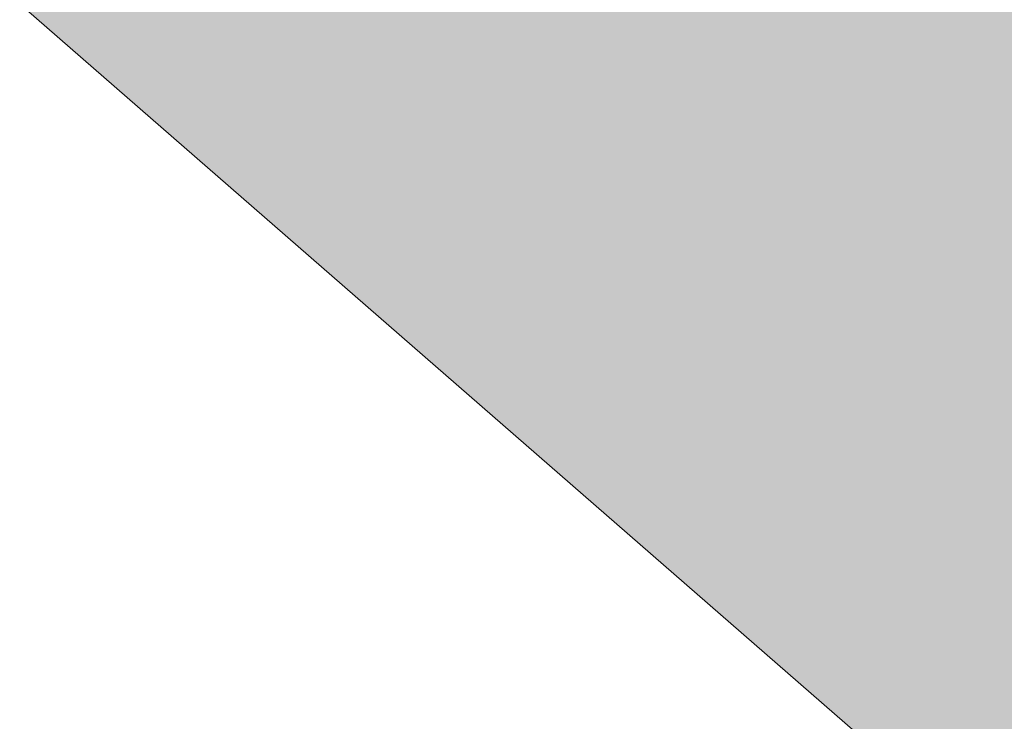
# Model space of a CAD drawing. Header units: centimetres. Extents: x 0 to 79565, y -33811 to 17832.
# Tile 135 of 205: x 7887 to 9019, y -4699 to -3893. Entities that reach past the tile are written whole.
import ezdxf

# ---------------------------------------------------------------- set-up
doc = ezdxf.new("R2010")
doc.units = ezdxf.units.CM
for name, color, linetype, lineweight in [('_Zagospodarowanie terenu (2D)', 7, 'Continuous', 9), ('_Zagospodarowanie terenu (2D)-1', 7, 'Continuous', 9), ('Zagospodarowanie-Powierzchnie-Trawa', 7, 'Continuous', 9)]:
    doc.layers.add(name, color=color, linetype=linetype, lineweight=lineweight)

# ---------------------------------------------------------------- blocks, each defined once
blk = doc.blocks.new('Zagospodarowanie terenu (2D)-1')
at = {"layer": 'Zagospodarowanie-Powierzchnie-Trawa', "linetype": 'Continuous', "lineweight": 0, "true_color": 0x99ff6f, "transparency": 33554457}
blk.add_hatch(color=81, dxfattribs=at).paths.add_polyline_path([(934852511, -397454817.9), (934852469, -397454799.9), (934851229, -397457816.9), (934851477, -397457968.9), (934851685, -397458155.9), (934851842, -397458358.9), (934851943, -397458526.9), (934852003, -397458671.9), (934852069, -397458923.9), (934852097, -397459199.9), (934852076, -397459468.9), (934852016, -397459716.9), (934851977, -397459828.9), (934851243, -397459510.9), (934851168, -397459643.9), (934850924, -397460398.9), (934850750, -397460346.9), (934850636, -397460681.9), (934849625, -397460337.9), (934849735, -397459978.9), (934848794, -397459678.9), (934848752, -397460022.9), (934848866, -397460196.9), (934848893, -397460223.9), (934848947, -397460065.9), (934849293, -397460180.9), (934849129, -397460647.9), (934848873, -397460562.9), (934848405, -397460413.9), (934848538, -397459993.9), (934847111.9, -397457766.3), (934847042, -397457825.9), (934846877, -397458319.9), (934846870, -397458910.9), (934847225, -397459233.9), (934847717, -397460670.9), (934845915, -397463530.9), (934841781, -397461429.9), (934840416, -397462467.9), (934840191, -397462779.9), (934839207, -397464153.9), (934839114, -397464287.9), (934838419, -397465993.9), (934837561, -397468022.9), (934836443, -397470960.9), (934840596, -397472626.9), (934840635, -397472645.9), (934840828, -397472737.9), (934843011, -397473686.9), (934847231, -397477361.9), (934848170, -397478004.9), (934850373, -397470291.9), (934849369, -397470319.9), (934850763, -397462868.9), (934853329, -397462798.9), (934854224, -397460848.9), (934853941, -397459361.9), (934853856, -397456132.9), (934854207.5, -397454960.4), (934854196, -397454738.9), (934853760, -397454354.9), (934853242, -397453887.9), (934853148, -397454014.9), (934853070, -397453962.9), (934853156, -397453820.9), (934852926, -397453624.9), (934852696, -397454233.9)])
at = {"layer": 'Zagospodarowanie-Powierzchnie-Trawa', "flags": 128}
blk.add_lwpolyline([(934847717, -397460670.9), (934845915, -397463530.9), (934841781, -397461429.9), (934840416, -397462467.9), (934840191, -397462779.9), (934839207, -397464153.9), (934839114, -397464287.9), (934838419, -397465993.9), (934837561, -397468022.9), (934836443, -397470960.9), (934840596, -397472626.9), (934840635, -397472645.9), (934840828, -397472737.9), (934843011, -397473686.9), (934847231, -397477361.9), (934848170, -397478004.9), (934850373, -397470291.9), (934849369, -397470319.9), (934850763, -397462868.9), (934853329, -397462798.9), (934854224, -397460848.9)], dxfattribs=at)
blk = doc.blocks.new('Zagospodarowanie terenu (2D)')
at = {"layer": 'Zagospodarowanie-Powierzchnie-Trawa', "linetype": 'Continuous', "lineweight": 0, "true_color": 0x99ff6f, "transparency": 33554457}
blk.add_hatch(color=81, dxfattribs=at).paths.add_polyline_path([(934852511, -397454817.9), (934852469, -397454799.9), (934851229, -397457816.9), (934851477, -397457968.9), (934851685, -397458155.9), (934851842, -397458358.9), (934851943, -397458526.9), (934852003, -397458671.9), (934852069, -397458923.9), (934852097, -397459199.9), (934852076, -397459468.9), (934852016, -397459716.9), (934851977, -397459828.9), (934851243, -397459510.9), (934851168, -397459643.9), (934850924, -397460398.9), (934850750, -397460346.9), (934850636, -397460681.9), (934849625, -397460337.9), (934849735, -397459978.9), (934848794, -397459678.9), (934848752, -397460022.9), (934848866, -397460196.9), (934848893, -397460223.9), (934848947, -397460065.9), (934849293, -397460180.9), (934849129, -397460647.9), (934848873, -397460562.9), (934848405, -397460413.9), (934848538, -397459993.9), (934847111.9, -397457766.3), (934847042, -397457825.9), (934846877, -397458319.9), (934846870, -397458910.9), (934847225, -397459233.9), (934847717, -397460670.9), (934845915, -397463530.9), (934841781, -397461429.9), (934840416, -397462467.9), (934840191, -397462779.9), (934839207, -397464153.9), (934839114, -397464287.9), (934838419, -397465993.9), (934837561, -397468022.9), (934836443, -397470960.9), (934840596, -397472626.9), (934840635, -397472645.9), (934840828, -397472737.9), (934843011, -397473686.9), (934847231, -397477361.9), (934848170, -397478004.9), (934850373, -397470291.9), (934849369, -397470319.9), (934850763, -397462868.9), (934853329, -397462798.9), (934854224, -397460848.9), (934853941, -397459361.9), (934853856, -397456132.9), (934854207.5, -397454960.4), (934854196, -397454738.9), (934853760, -397454354.9), (934853242, -397453887.9), (934853148, -397454014.9), (934853070, -397453962.9), (934853156, -397453820.9), (934852926, -397453624.9), (934852696, -397454233.9)])
at = {"layer": 'Zagospodarowanie-Powierzchnie-Trawa', "flags": 128}
blk.add_lwpolyline([(934847717, -397460670.9), (934845915, -397463530.9), (934841781, -397461429.9), (934840416, -397462467.9), (934840191, -397462779.9), (934839207, -397464153.9), (934839114, -397464287.9), (934838419, -397465993.9), (934837561, -397468022.9), (934836443, -397470960.9), (934840596, -397472626.9), (934840635, -397472645.9), (934840828, -397472737.9), (934843011, -397473686.9), (934847231, -397477361.9), (934848170, -397478004.9), (934850373, -397470291.9), (934849369, -397470319.9), (934850763, -397462868.9), (934853329, -397462798.9), (934854224, -397460848.9)], dxfattribs=at)

msp = doc.modelspace()

# ---------------------------------------------------------------- block references
at = {"layer": '_Zagospodarowanie terenu (2D)-1'}
msp.add_blockref('Zagospodarowanie terenu (2D)-1', (-934836443, 397470960.9), dxfattribs=at)

# ---------------------------------------------------------------- next in the draw order: block references
at = {"layer": '_Zagospodarowanie terenu (2D)'}
msp.add_blockref('Zagospodarowanie terenu (2D)', (-934836443, 397470960.9), dxfattribs=at)

doc.saveas('drawing.dxf')
